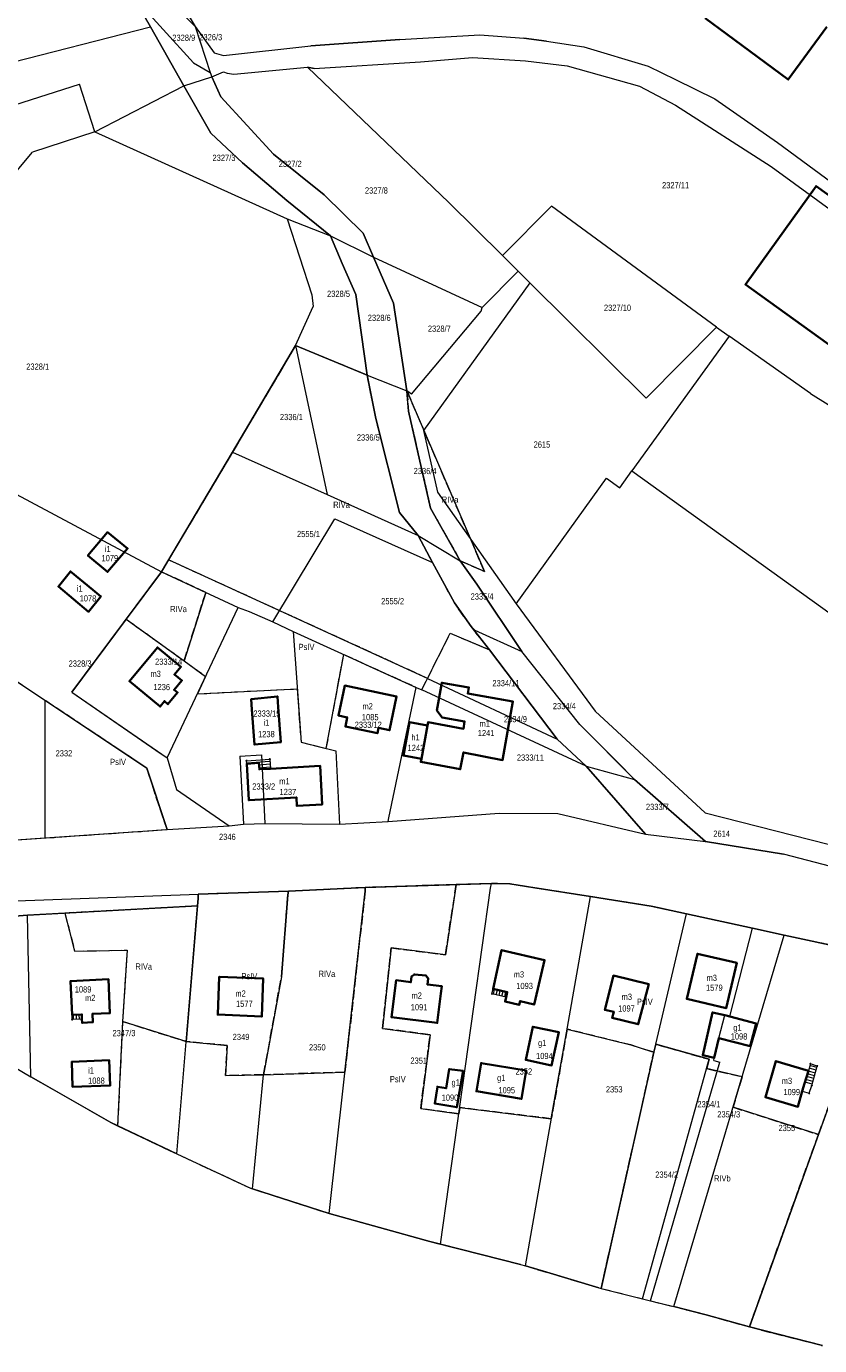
# Model space of a CAD drawing. Header units: metres. Extents: x 7496145 to 7500200, y 5498500 to 5502080.
# Tile 7 of 202: x 7497228 to 7497419, y 5498784 to 5499102. Entities that reach past the tile are written whole.
import ezdxf
from ezdxf.enums import TextEntityAlignment as Align

# ---------------------------------------------------------------- set-up
doc = ezdxf.new("R2010")
doc.units = ezdxf.units.M
doc.header["$MEASUREMENT"] = 0
for name, pattern in [('2.25_0.75', [3, 2.25, -0.75]), ('219-1000', [0]), ('egug-1000', [0])]:
    doc.linetypes.add(name, pattern=pattern)
doc.layers.get('0').update_dxf_attribs({"color": 2, "linetype": 'CONTINUOUS', "lineweight": 5})
for name, color, linetype in [('209-oznaczenie konturu klasyfikacyjnego', 7, 'CONTINUOUS'), ('211-numer działki ewidencyjnej', 7, 'CONTINUOUS'), ('217-kontur klasyfikacyjny', 7, 'CONTINUOUS'), ('218-kontur użytku gruntowego', 7, 'CONTINUOUS'), ('219-działka ewidencyjna', 7, 'CONTINUOUS'), ('312-budynek ewidencyjny', 7, 'CONTINUOUS'), ('312-oznaczenie budynku ewidencyjnego', 7, 'CONTINUOUS'), ('312-oznaczenie budynku ewidencyjnego-Atr117', 7, 'CONTINUOUS'), ('352-schody', 7, 'CONTINUOUS'), ('Punkt budynku', 7, 'CONTINUOUS')]:
    doc.layers.add(name, color=color, linetype=linetype)
doc.styles.get("Standard").update_dxf_attribs({"font": 'Working1250', "width": 0.75})

# ---------------------------------------------------------------- blocks, each defined once
blk = doc.blocks.new('PUNKTBUD')
at = {"color": 0}
blk.add_circle((0, 0), 0.09, dxfattribs=at)

msp = doc.modelspace()

# ---------------------------------------------------------------- linework, layer by layer
at = {"layer": '217-kontur klasyfikacyjny', "color": 3, "linetype": '2.25_0.75', "lineweight": 18, "flags": 128}
for points in [[(7497292.48, 5499024.84), (7497277.33, 5498999.12)], [(7497309.78, 5499017.73), (7497292.48, 5499024.84)], [(7497311.91, 5499007.22), (7497309.78, 5499017.73)], [(7497319.41, 5499013.94), (7497319.78, 5499008.99)], [(7497338.11, 5498970.3), (7497319.41, 5499013.94)], [(7497319.78, 5499008.99), (7497325.1, 5498985.58)], [(7497317.63, 5498984.56), (7497311.91, 5499007.22)], [(7497277.33, 5498999.12), (7497261.85, 5498973.14)], [(7497322.13, 5498979.01), (7497317.63, 5498984.56)], [(7497325.1, 5498985.58), (7497332.26, 5498972.92)], [(7497325.6, 5498972.48), (7497322.13, 5498979.01)], [(7497261.85, 5498973.14), (7497260.14, 5498970.28)], [(7497324.37, 5498944.54), (7497261.85, 5498973.14)], [(7497330.89, 5498962.74), (7497325.6, 5498972.48)], [(7497332.26, 5498972.92), (7497338.11, 5498970.3)], [(7497260.14, 5498970.28), (7497251.66, 5498958.84)], [(7497270.86, 5498965.26), (7497260.14, 5498970.28)], [(7497265.62, 5498948.76), (7497270.86, 5498965.26)], [(7497334.86, 5498957.04), (7497330.89, 5498962.74)], [(7497251.66, 5498958.84), (7497265.62, 5498948.76)], [(7497324.37, 5498944.54), (7497329.83, 5498955.41)], [(7497329.83, 5498955.41), (7497339.34, 5498951.46)], [(7497339.34, 5498951.46), (7497334.86, 5498957.04)], [(7497265.62, 5498948.76), (7497270.81, 5498945)], [(7497299.94, 5498927.6), (7497304.14, 5498950.3)], [(7497304.14, 5498950.3), (7497310.29, 5498947.51)], [(7497310.29, 5498947.51), (7497321.65, 5498942.37)], [(7497270.81, 5498945), (7497268.83, 5498940.81)], [(7497268.83, 5498940.81), (7497292.91, 5498942.01)], [(7497292.91, 5498942.01), (7497293.84, 5498929.15)], [(7497321.65, 5498942.37), (7497322.98, 5498941.78)], [(7497322.98, 5498941.78), (7497324.37, 5498944.54)], [(7497232.05, 5498939.23), (7497232.04, 5498906.01)], [(7497256.59, 5498922.9), (7497232.05, 5498939.23)], [(7497293.84, 5498929.15), (7497299.94, 5498927.6)], [(7497261.5, 5498908.05), (7497256.59, 5498922.9)], [(7497232.04, 5498906.01), (7497261.5, 5498908.05)], [(7497331.29, 5498894.78), (7497309.35, 5498894.08)], [(7497328.7, 5498877.83), (7497331.29, 5498894.78)], [(7497339.82, 5498895.05), (7497331.29, 5498894.78)], [(7497344.25, 5498894.92), (7497339.82, 5498895.05)], [(7497350.25, 5498893.97), (7497344.25, 5498894.92)], [(7497268.98, 5498891.43), (7497268.87, 5498889.61)], [(7497269.01, 5498892.44), (7497268.98, 5498891.43)], [(7497290.79, 5498893.14), (7497269.01, 5498892.44)], [(7497289.11, 5498872.53), (7497290.67, 5498892.32)], [(7497290.67, 5498892.32), (7497290.79, 5498893.14)], [(7497309.35, 5498894.08), (7497290.79, 5498893.14)], [(7497309.31, 5498893.2), (7497304.44, 5498849.52)], [(7497309.35, 5498894.08), (7497309.31, 5498893.2)], [(7497363.72, 5498891.87), (7497350.25, 5498893.97)], [(7497378.3, 5498889.54), (7497363.72, 5498891.87)], [(7497268.87, 5498889.61), (7497236.87, 5498887.89)], [(7497236.87, 5498887.89), (7497239.2, 5498878.7)], [(7497266.15, 5498856.87), (7497268.87, 5498889.61)], [(7497386.83, 5498887.67), (7497378.3, 5498889.54)], [(7497402.75, 5498884.23), (7497386.83, 5498887.67)], [(7497410.39, 5498882.53), (7497402.75, 5498884.23)], [(7497425.82, 5498879.29), (7497410.39, 5498882.53)], [(7497239.2, 5498878.7), (7497251.87, 5498878.94)], [(7497251.87, 5498878.94), (7497250.78, 5498861.72)], [(7497313.5, 5498860.04), (7497315.59, 5498879.48)], [(7497315.59, 5498879.48), (7497328.7, 5498877.83)], [(7497284.81, 5498848.85), (7497289.11, 5498872.53)], [(7497418.71, 5498834.43), (7497432.94, 5498873.77)], [(7497250.78, 5498861.72), (7497249.57, 5498836.53)], [(7497250.78, 5498861.72), (7497266.15, 5498856.87)], [(7497325.02, 5498858.54), (7497313.5, 5498860.04)], [(7497358.06, 5498859.87), (7497354.24, 5498838.26)], [(7497373.4, 5498856.07), (7497358.06, 5498859.87)], [(7497276.03, 5498855.97), (7497266.15, 5498856.87)], [(7497322.71, 5498840.73), (7497325.02, 5498858.54)], [(7497378.16, 5498854.54), (7497373.4, 5498856.07)], [(7497378.99, 5498854.29), (7497379.42, 5498856.23)], [(7497379.42, 5498856.23), (7497392.34, 5498852.6)], [(7497275.63, 5498848.7), (7497276.03, 5498855.97)], [(7497366.28, 5498797.32), (7497378.99, 5498854.29)], [(7497378.99, 5498854.29), (7497378.16, 5498854.54)], [(7497392.34, 5498852.6), (7497391.71, 5498850.34)], [(7497391.71, 5498850.34), (7497400.28, 5498848.39)], [(7497284.81, 5498848.85), (7497275.63, 5498848.7)], [(7497304.44, 5498849.52), (7497284.81, 5498848.85)], [(7497400.28, 5498848.39), (7497398.1, 5498841.05)], [(7497331.91, 5498839.4), (7497322.71, 5498840.73)], [(7497332.13, 5498840.94), (7497331.91, 5498839.4)], [(7497354.24, 5498838.26), (7497332.13, 5498840.94)], [(7497398.1, 5498841.05), (7497418.71, 5498834.43)], [(7497249.57, 5498836.53), (7497263.9, 5498829.75)], [(7497412.97, 5498818.56), (7497418.71, 5498834.43)], [(7497263.9, 5498829.75), (7497281.61, 5498821.51)], [(7497281.61, 5498821.51), (7497282.15, 5498821.34)], [(7497282.15, 5498821.34), (7497300.63, 5498815.4)], [(7497402.03, 5498788), (7497412.97, 5498818.56)], [(7497300.63, 5498815.4), (7497324.92, 5498808.63)], [(7497324.92, 5498808.63), (7497327.48, 5498808.01)], [(7497327.48, 5498808.01), (7497346.82, 5498803.1)], [(7497346.82, 5498803.1), (7497347.97, 5498802.76)], [(7497347.97, 5498802.76), (7497353.18, 5498801.2)], [(7497353.18, 5498801.2), (7497365.7, 5498797.46)], [(7497365.7, 5498797.46), (7497366.28, 5498797.32)], [(7497366.28, 5498797.32), (7497376.25, 5498794.81)], [(7497376.25, 5498794.81), (7497378.19, 5498794.32)], [(7497378.19, 5498794.32), (7497383.84, 5498792.9)], [(7497383.84, 5498792.9), (7497391.6, 5498790.95)], [(7497391.6, 5498790.95), (7497402.03, 5498788)], [(7497402.03, 5498788), (7497419.71, 5498783.5)]]:
    msp.add_lwpolyline(points, dxfattribs=at)
at = {"layer": '218-kontur użytku gruntowego', "color": 3, "linetype": 'egug-1000', "lineweight": 18, "flags": 128}
for points in [[(7497241.8, 5499145.8), (7497268.29, 5499101.82)], [(7497257.53, 5499101.77), (7497253.27, 5499109.28)], [(7497265.59, 5499087.52), (7497257.53, 5499101.77)], [(7497268.29, 5499101.82), (7497272.86, 5499095.48)], [(7497296.23, 5499097.19), (7497317.67, 5499098.74)], [(7497317.67, 5499098.74), (7497336.99, 5499099.86)], [(7497336.99, 5499099.86), (7497347.62, 5499099.06)], [(7497347.62, 5499099.06), (7497353.04, 5499098.33)], [(7497353.04, 5499098.33), (7497362.07, 5499096.91)], [(7497272.86, 5499095.48), (7497275.1, 5499094.83)], [(7497275.1, 5499094.83), (7497296.23, 5499097.19)], [(7497362.07, 5499096.91), (7497377.61, 5499092.28)], [(7497277.66, 5499090.33), (7497295.37, 5499092.05)], [(7497295.37, 5499092.05), (7497296.97, 5499091.76)], [(7497296.97, 5499091.76), (7497322.63, 5499093.33)], [(7497322.63, 5499093.33), (7497335.2, 5499094.37)], [(7497335.2, 5499094.37), (7497348.03, 5499093.61)], [(7497348.03, 5499093.61), (7497358.04, 5499092.34)], [(7497358.04, 5499092.34), (7497375.49, 5499087.49)], [(7497377.61, 5499092.28), (7497384.23, 5499089.06)], [(7497272.28, 5499089.67), (7497275.09, 5499090.88)], [(7497274.48, 5499084.92), (7497272.28, 5499089.67)], [(7497275.09, 5499090.88), (7497276.01, 5499090.61)], [(7497276.01, 5499090.61), (7497277.66, 5499090.33)], [(7497384.23, 5499089.06), (7497393.72, 5499084.41)], [(7497272.06, 5499076.08), (7497265.59, 5499087.52)], [(7497375.49, 5499087.49), (7497384.22, 5499082.88)], [(7497287.23, 5499071.02), (7497274.48, 5499084.92)], [(7497384.22, 5499082.88), (7497407.33, 5499068.03)], [(7497393.72, 5499084.41), (7497408.78, 5499073.83)], [(7497279.7, 5499068.97), (7497272.06, 5499076.08)], [(7497408.78, 5499073.83), (7497426.55, 5499060.82)], [(7497299.4, 5499061.25), (7497287.23, 5499071.02)], [(7497290.41, 5499059.88), (7497279.7, 5499068.97)], [(7497407.33, 5499068.03), (7497456.22, 5499032.47)], [(7497300.91, 5499051.31), (7497290.41, 5499059.88)], [(7497308.87, 5499052.01), (7497299.4, 5499061.25)], [(7497303.79, 5499044.69), (7497300.91, 5499051.31)], [(7497311.35, 5499046.22), (7497308.87, 5499052.01)], [(7497307.04, 5499037.19), (7497303.79, 5499044.69)], [(7497316.14, 5499035.07), (7497311.35, 5499046.22)], [(7497309.78, 5499017.73), (7497307.04, 5499037.19)], [(7497319.41, 5499013.94), (7497316.14, 5499035.07)], [(7497292.48, 5499024.84), (7497277.33, 5498999.12)], [(7497309.78, 5499017.73), (7497292.48, 5499024.84)], [(7497311.91, 5499007.22), (7497309.78, 5499017.73)], [(7497319.78, 5499008.99), (7497319.41, 5499013.94)], [(7497319.41, 5499013.94), (7497338.11, 5498970.3)], [(7497325.1, 5498985.58), (7497319.78, 5499008.99)], [(7497317.63, 5498984.56), (7497311.91, 5499007.22)], [(7497277.33, 5498999.12), (7497261.85, 5498973.14)], [(7497322.13, 5498979.01), (7497317.63, 5498984.56)], [(7497332.26, 5498972.92), (7497325.1, 5498985.58)], [(7497325.6, 5498972.48), (7497322.13, 5498979.01)], [(7497261.85, 5498973.14), (7497260.14, 5498970.28)], [(7497324.37, 5498944.54), (7497261.85, 5498973.14)], [(7497330.89, 5498962.74), (7497325.6, 5498972.48)], [(7497336.29, 5498967.23), (7497332.26, 5498972.92)], [(7497338.11, 5498970.3), (7497332.26, 5498972.92)], [(7497260.14, 5498970.28), (7497251.66, 5498958.84)], [(7497260.14, 5498970.28), (7497270.86, 5498965.26)], [(7497270.86, 5498965.26), (7497265.62, 5498948.76)], [(7497347.13, 5498951.02), (7497336.29, 5498967.23)], [(7497334.86, 5498957.04), (7497330.89, 5498962.74)], [(7497251.66, 5498958.84), (7497238.55, 5498941.18)], [(7497251.66, 5498958.84), (7497265.62, 5498948.76)], [(7497324.37, 5498944.54), (7497329.83, 5498955.41)], [(7497329.83, 5498955.41), (7497339.34, 5498951.46)], [(7497339.34, 5498951.46), (7497334.86, 5498957.04)], [(7497232.05, 5498939.23), (7497215.78, 5498950.06)], [(7497265.62, 5498948.76), (7497270.81, 5498945)], [(7497299.94, 5498927.6), (7497304.14, 5498950.3)], [(7497304.14, 5498950.3), (7497310.29, 5498947.51)], [(7497355.66, 5498929.83), (7497339.34, 5498951.46)], [(7497361.08, 5498933.37), (7497347.13, 5498951.02)], [(7497310.29, 5498947.51), (7497321.65, 5498942.37)], [(7497270.81, 5498945), (7497268.83, 5498940.81)], [(7497268.83, 5498940.81), (7497292.91, 5498942.01)], [(7497292.91, 5498942.01), (7497293.84, 5498929.15)], [(7497321.65, 5498942.37), (7497322.98, 5498941.78)], [(7497322.98, 5498941.78), (7497324.37, 5498944.54)], [(7497232.05, 5498939.23), (7497232.04, 5498906.01)], [(7497256.59, 5498922.9), (7497232.05, 5498939.23)], [(7497238.55, 5498941.18), (7497258.78, 5498927.23)], [(7497370.1, 5498924.37), (7497361.08, 5498933.37)], [(7497362.65, 5498923.37), (7497355.66, 5498929.83)], [(7497258.78, 5498927.23), (7497261.52, 5498925.34)], [(7497293.84, 5498929.15), (7497299.94, 5498927.6)], [(7497261.5, 5498908.05), (7497256.59, 5498922.9)], [(7497261.52, 5498925.34), (7497263.81, 5498917.72)], [(7497376.97, 5498906.95), (7497362.65, 5498923.37)], [(7497374.33, 5498920.16), (7497370.1, 5498924.37)], [(7497391.48, 5498905.16), (7497374.33, 5498920.16)], [(7497263.81, 5498917.72), (7497276.46, 5498908.98)], [(7497314.87, 5498910.02), (7497341.62, 5498912.03)], [(7497341.62, 5498912.03), (7497355.82, 5498911.9)], [(7497355.82, 5498911.9), (7497376.97, 5498906.95)], [(7497232.04, 5498906.01), (7497261.5, 5498908.05)], [(7497261.5, 5498908.05), (7497276.46, 5498908.98)], [(7497276.46, 5498908.98), (7497279.97, 5498909.34)], [(7497279.97, 5498909.34), (7497285.07, 5498909.5)], [(7497285.07, 5498909.5), (7497303.14, 5498909.34)], [(7497303.14, 5498909.34), (7497314.87, 5498910.02)], [(7497207.71, 5498904.33), (7497232.04, 5498906.01)], [(7497410.28, 5498902.08), (7497391.48, 5498905.16)], [(7497421.65, 5498899.11), (7497410.28, 5498902.08)], [(7497331.29, 5498894.78), (7497309.35, 5498894.08)], [(7497331.29, 5498894.78), (7497328.7, 5498877.83)], [(7497339.82, 5498895.05), (7497331.29, 5498894.78)], [(7497344.25, 5498894.92), (7497339.82, 5498895.05)], [(7497350.25, 5498893.97), (7497344.25, 5498894.92)], [(7497268.98, 5498891.43), (7497268.87, 5498889.61)], [(7497269.01, 5498892.44), (7497268.98, 5498891.43)], [(7497290.79, 5498893.14), (7497269.01, 5498892.44)], [(7497290.67, 5498892.32), (7497289.11, 5498872.53)], [(7497290.79, 5498893.14), (7497290.67, 5498892.32)], [(7497309.35, 5498894.08), (7497290.79, 5498893.14)], [(7497304.44, 5498849.52), (7497309.31, 5498893.2)], [(7497309.31, 5498893.2), (7497309.35, 5498894.08)], [(7497363.72, 5498891.87), (7497350.25, 5498893.97)], [(7497378.3, 5498889.54), (7497363.72, 5498891.87)], [(7497236.87, 5498887.89), (7497227.82, 5498887.41)], [(7497268.87, 5498889.61), (7497236.87, 5498887.89)], [(7497236.87, 5498887.89), (7497239.2, 5498878.7)], [(7497268.87, 5498889.61), (7497266.15, 5498856.87)], [(7497386.83, 5498887.67), (7497378.3, 5498889.54)], [(7497227.82, 5498887.41), (7497221.71, 5498886.92)], [(7497402.75, 5498884.23), (7497386.83, 5498887.67)], [(7497410.39, 5498882.53), (7497402.75, 5498884.23)], [(7497425.82, 5498879.29), (7497410.39, 5498882.53)], [(7497239.2, 5498878.7), (7497251.87, 5498878.94)], [(7497251.87, 5498878.94), (7497250.78, 5498861.72)], [(7497315.59, 5498879.48), (7497313.5, 5498860.04)], [(7497328.7, 5498877.83), (7497315.59, 5498879.48)], [(7497289.11, 5498872.53), (7497284.81, 5498848.85)], [(7497432.94, 5498873.77), (7497418.71, 5498834.43)], [(7497250.78, 5498861.72), (7497249.57, 5498836.53)], [(7497266.15, 5498856.87), (7497250.78, 5498861.72)], [(7497313.5, 5498860.04), (7497325.02, 5498858.54)], [(7497354.24, 5498838.26), (7497358.06, 5498859.87)], [(7497358.06, 5498859.87), (7497373.4, 5498856.07)], [(7497266.15, 5498856.87), (7497276.03, 5498855.97)], [(7497325.02, 5498858.54), (7497322.71, 5498840.73)], [(7497373.4, 5498856.07), (7497378.16, 5498854.54)], [(7497379.42, 5498856.23), (7497378.99, 5498854.29)], [(7497392.34, 5498852.6), (7497379.42, 5498856.23)], [(7497220.66, 5498853.03), (7497228.67, 5498848.36)], [(7497276.03, 5498855.97), (7497275.63, 5498848.7)], [(7497378.99, 5498854.29), (7497366.28, 5498797.32)], [(7497378.16, 5498854.54), (7497378.99, 5498854.29)], [(7497391.71, 5498850.34), (7497392.34, 5498852.6)], [(7497400.28, 5498848.39), (7497391.71, 5498850.34)], [(7497228.67, 5498848.36), (7497236.4, 5498843.93)], [(7497275.63, 5498848.7), (7497284.81, 5498848.85)], [(7497284.81, 5498848.85), (7497304.44, 5498849.52)], [(7497398.1, 5498841.05), (7497400.28, 5498848.39)], [(7497236.4, 5498843.93), (7497247.93, 5498837.31)], [(7497322.71, 5498840.73), (7497331.91, 5498839.4)], [(7497331.91, 5498839.4), (7497332.13, 5498840.94)], [(7497332.13, 5498840.94), (7497354.24, 5498838.26)], [(7497418.71, 5498834.43), (7497398.1, 5498841.05)], [(7497247.93, 5498837.31), (7497249.57, 5498836.53)], [(7497249.57, 5498836.53), (7497263.9, 5498829.75)], [(7497418.71, 5498834.43), (7497412.97, 5498818.56)], [(7497263.9, 5498829.75), (7497281.61, 5498821.51)], [(7497281.61, 5498821.51), (7497282.15, 5498821.34)], [(7497282.15, 5498821.34), (7497300.63, 5498815.4)], [(7497412.97, 5498818.56), (7497402.03, 5498788)], [(7497300.63, 5498815.4), (7497324.92, 5498808.63)], [(7497324.92, 5498808.63), (7497327.48, 5498808.01)], [(7497327.48, 5498808.01), (7497346.82, 5498803.1)], [(7497346.82, 5498803.1), (7497347.97, 5498802.76)], [(7497347.97, 5498802.76), (7497353.18, 5498801.2)], [(7497353.18, 5498801.2), (7497365.7, 5498797.46)], [(7497365.7, 5498797.46), (7497366.28, 5498797.32)], [(7497366.28, 5498797.32), (7497376.25, 5498794.81)], [(7497376.25, 5498794.81), (7497378.19, 5498794.32)], [(7497378.19, 5498794.32), (7497383.84, 5498792.9)], [(7497383.84, 5498792.9), (7497391.6, 5498790.95)], [(7497391.6, 5498790.95), (7497402.03, 5498788)], [(7497402.03, 5498788), (7497419.71, 5498783.5)]]:
    msp.add_lwpolyline(points, dxfattribs=at)
at = {"layer": '219-działka ewidencyjna', "color": 3, "linetype": '219-1000', "lineweight": 18, "flags": 128}
for points in [[(7497241.8, 5499145.8), (7497268.29, 5499101.82)], [(7497268.29, 5499101.82), (7497233.31, 5499137.13)], [(7497267.92, 5499093.11), (7497253.27, 5499109.28)], [(7497253.27, 5499109.28), (7497257.53, 5499101.77)], [(7497220.98, 5499092.44), (7497257.53, 5499101.77)], [(7497257.53, 5499101.77), (7497265.59, 5499087.52)], [(7497268.29, 5499101.82), (7497272.86, 5499095.48)], [(7497268.29, 5499101.82), (7497271.91, 5499090.78)], [(7497317.67, 5499098.74), (7497296.23, 5499097.19)], [(7497317.67, 5499098.74), (7497336.99, 5499099.86)], [(7497336.99, 5499099.86), (7497347.62, 5499099.06)], [(7497353.04, 5499098.33), (7497347.62, 5499099.06)], [(7497353.04, 5499098.33), (7497362.07, 5499096.91)], [(7497272.86, 5499095.48), (7497275.1, 5499094.83)], [(7497275.1, 5499094.83), (7497296.23, 5499097.19)], [(7497362.07, 5499096.91), (7497377.61, 5499092.28)], [(7497267.92, 5499093.11), (7497271.91, 5499090.78)], [(7497277.66, 5499090.33), (7497295.37, 5499092.05)], [(7497295.37, 5499092.05), (7497329.51, 5499059.39)], [(7497296.97, 5499091.76), (7497295.37, 5499092.05)], [(7497296.97, 5499091.76), (7497322.63, 5499093.33)], [(7497322.63, 5499093.33), (7497335.2, 5499094.37)], [(7497335.2, 5499094.37), (7497348.03, 5499093.61)], [(7497348.03, 5499093.61), (7497358.04, 5499092.34)], [(7497358.04, 5499092.34), (7497375.49, 5499087.49)], [(7497377.61, 5499092.28), (7497384.23, 5499089.06)], [(7497265.59, 5499087.52), (7497272.28, 5499089.67)], [(7497271.91, 5499090.78), (7497272.28, 5499089.67)], [(7497272.28, 5499089.67), (7497275.09, 5499090.88)], [(7497272.28, 5499089.67), (7497274.48, 5499084.92)], [(7497275.09, 5499090.88), (7497276.01, 5499090.61)], [(7497276.01, 5499090.61), (7497277.66, 5499090.33)], [(7497384.23, 5499089.06), (7497393.72, 5499084.41)], [(7497185.7, 5499070.45), (7497240.4, 5499087.92)], [(7497244.04, 5499076.41), (7497240.4, 5499087.92)], [(7497244.04, 5499076.41), (7497265.59, 5499087.52)], [(7497265.59, 5499087.52), (7497272.06, 5499076.08)], [(7497375.49, 5499087.49), (7497384.22, 5499082.88)], [(7497274.48, 5499084.92), (7497287.23, 5499071.02)], [(7497384.22, 5499082.88), (7497407.33, 5499068.03)], [(7497393.72, 5499084.41), (7497408.78, 5499073.83)], [(7497244.04, 5499076.41), (7497229.03, 5499071.49)], [(7497244.04, 5499076.41), (7497290.46, 5499055.46)], [(7497272.06, 5499076.08), (7497279.7, 5499068.97)], [(7497408.78, 5499073.83), (7497426.55, 5499060.82)], [(7497197.29, 5499033.64), (7497229.03, 5499071.49)], [(7497287.23, 5499071.02), (7497299.4, 5499061.25)], [(7497279.7, 5499068.97), (7497290.41, 5499059.88)], [(7497407.33, 5499068.03), (7497456.22, 5499032.47)], [(7497290.41, 5499059.88), (7497300.91, 5499051.31)], [(7497299.4, 5499061.25), (7497308.87, 5499052.01)], [(7497329.51, 5499059.39), (7497342.42, 5499046.58)], [(7497342.42, 5499046.58), (7497354.27, 5499058.52)], [(7497394.13, 5499029.26), (7497354.27, 5499058.52)], [(7497290.46, 5499055.46), (7497296.44, 5499037.06)], [(7497290.46, 5499055.46), (7497300.91, 5499051.31)], [(7497300.91, 5499051.31), (7497311.35, 5499046.22)], [(7497300.91, 5499051.31), (7497303.79, 5499044.69)], [(7497308.87, 5499052.01), (7497311.35, 5499046.22)], [(7497303.79, 5499044.69), (7497307.04, 5499037.19)], [(7497311.35, 5499046.22), (7497337.55, 5499034.02)], [(7497311.35, 5499046.22), (7497316.14, 5499035.07)], [(7497346.24, 5499042.78), (7497342.42, 5499046.58)], [(7497337.55, 5499034.02), (7497346.24, 5499042.78)], [(7497346.24, 5499042.78), (7497349.05, 5499040)], [(7497349.05, 5499040), (7497323.4, 5499004.33)], [(7497377.12, 5499012.16), (7497349.05, 5499040)], [(7497292.48, 5499024.84), (7497296.74, 5499034.32)], [(7497296.44, 5499037.06), (7497296.74, 5499034.32)], [(7497307.04, 5499037.19), (7497309.78, 5499017.73)], [(7497316.14, 5499035.07), (7497319.41, 5499013.94)], [(7497320.48, 5499013.14), (7497337.28, 5499033.19)], [(7497337.28, 5499033.19), (7497337.55, 5499034.02)], [(7497394.13, 5499029.26), (7497377.12, 5499012.16)], [(7497394.13, 5499029.26), (7497397.12, 5499027.15)], [(7497277.33, 5498999.12), (7497292.48, 5499024.84)], [(7497292.48, 5499024.84), (7497309.78, 5499017.73)], [(7497292.48, 5499024.84), (7497300.14, 5498988.88)], [(7497397.12, 5499027.15), (7497373.7, 5498994.59)], [(7497416.8, 5499013.26), (7497397.12, 5499027.15)], [(7497309.78, 5499017.73), (7497319.41, 5499013.94)], [(7497309.78, 5499017.73), (7497311.91, 5499007.22)], [(7497320.48, 5499013.14), (7497319.41, 5499013.94)], [(7497319.78, 5499008.99), (7497319.41, 5499013.94)], [(7497416.8, 5499013.26), (7497461.99, 5498985.11)], [(7497319.78, 5499008.99), (7497325.1, 5498985.58)], [(7497311.91, 5499007.22), (7497317.63, 5498984.56)], [(7497323.4, 5499004.33), (7497326.78, 5498989.45)], [(7497260.14, 5498970.28), (7497277.33, 5498999.12)], [(7497277.33, 5498999.12), (7497300.14, 5498988.88)], [(7497370.78, 5498990.52), (7497373.7, 5498994.59)], [(7497373.7, 5498994.59), (7497438.65, 5498947.88)], [(7497345.72, 5498962.53), (7497367.53, 5498992.86)], [(7497367.53, 5498992.86), (7497370.78, 5498990.52)], [(7497223.87, 5498989.66), (7497260.14, 5498970.28)], [(7497300.14, 5498988.88), (7497322.13, 5498979.01)], [(7497326.78, 5498989.45), (7497345.72, 5498962.53)], [(7497317.63, 5498984.56), (7497322.13, 5498979.01)], [(7497325.1, 5498985.58), (7497332.26, 5498972.92)], [(7497287.02, 5498958.14), (7497302.01, 5498983.06)], [(7497302.01, 5498983.06), (7497325.6, 5498972.48)], [(7497322.13, 5498979.01), (7497325.6, 5498972.48)], [(7497322.13, 5498979.01), (7497332.26, 5498972.92)], [(7497325.6, 5498972.48), (7497330.89, 5498962.74)], [(7497332.26, 5498972.92), (7497336.29, 5498967.23)], [(7497238.55, 5498941.18), (7497260.14, 5498970.28)], [(7497260.14, 5498970.28), (7497278.66, 5498961.61)], [(7497336.29, 5498967.23), (7497347.13, 5498951.02)], [(7497261.52, 5498925.34), (7497278.66, 5498961.61)], [(7497278.66, 5498961.61), (7497281.34, 5498960.71)], [(7497330.89, 5498962.74), (7497334.86, 5498957.04)], [(7497345.72, 5498962.53), (7497364.84, 5498936.64)], [(7497281.34, 5498960.71), (7497287.02, 5498958.14)], [(7497287.02, 5498958.14), (7497291.92, 5498955.83)], [(7497291.92, 5498955.83), (7497321.65, 5498942.37)], [(7497291.92, 5498955.83), (7497293.84, 5498929.15)], [(7497324.37, 5498944.54), (7497329.83, 5498955.41)], [(7497329.83, 5498955.41), (7497339.34, 5498951.46)], [(7497335.76, 5498956.13), (7497334.86, 5498957.04)], [(7497334.86, 5498957.04), (7497339.34, 5498951.46)], [(7497335.76, 5498956.13), (7497347.13, 5498951.02)], [(7497215.78, 5498950.06), (7497256.59, 5498922.9)], [(7497339.34, 5498951.46), (7497355.66, 5498929.83)], [(7497361.08, 5498933.37), (7497347.13, 5498951.02)], [(7497315.06, 5498910.91), (7497321.65, 5498942.37)], [(7497321.65, 5498942.37), (7497322.98, 5498941.78)], [(7497322.98, 5498941.78), (7497324.37, 5498944.54)], [(7497324.37, 5498944.54), (7497355.66, 5498929.83)], [(7497238.55, 5498941.18), (7497261.52, 5498925.34)], [(7497362.65, 5498923.37), (7497322.98, 5498941.78)], [(7497364.84, 5498936.64), (7497391.4, 5498912.08)], [(7497361.08, 5498933.37), (7497374.33, 5498920.16)], [(7497362.65, 5498923.37), (7497355.66, 5498929.83)], [(7497279.07, 5498925.79), (7497284.29, 5498926.05)], [(7497284.29, 5498926.05), (7497285.07, 5498909.5)], [(7497293.84, 5498929.15), (7497302.24, 5498927.01)], [(7497302.24, 5498927.01), (7497303.14, 5498909.34)], [(7497256.59, 5498922.9), (7497261.5, 5498908.05)], [(7497261.52, 5498925.34), (7497263.81, 5498917.72)], [(7497279.07, 5498925.79), (7497279.97, 5498909.34)], [(7497362.65, 5498923.37), (7497374.33, 5498920.16)], [(7497362.65, 5498923.37), (7497376.97, 5498906.95)], [(7497374.33, 5498920.16), (7497391.48, 5498905.16)], [(7497263.81, 5498917.72), (7497276.46, 5498908.98)], [(7497314.87, 5498910.02), (7497341.62, 5498912.03)], [(7497314.87, 5498910.02), (7497315.06, 5498910.91)], [(7497341.62, 5498912.03), (7497355.82, 5498911.9)], [(7497355.82, 5498911.9), (7497376.97, 5498906.95)], [(7497391.4, 5498912.08), (7497459.26, 5498894.8)], [(7497207.71, 5498904.33), (7497261.5, 5498908.05)], [(7497261.5, 5498908.05), (7497276.46, 5498908.98)], [(7497276.46, 5498908.98), (7497279.97, 5498909.34)], [(7497279.97, 5498909.34), (7497285.07, 5498909.5)], [(7497285.07, 5498909.5), (7497303.14, 5498909.34)], [(7497303.14, 5498909.34), (7497314.87, 5498910.02)], [(7497376.97, 5498906.95), (7497391.48, 5498905.16)], [(7497391.48, 5498905.16), (7497410.28, 5498902.08)], [(7497421.65, 5498899.11), (7497410.28, 5498902.08)], [(7497309.35, 5498894.08), (7497339.82, 5498895.05)], [(7497339.6, 5498893.92), (7497339.82, 5498895.05)], [(7497339.82, 5498895.05), (7497344.25, 5498894.92)], [(7497344.25, 5498894.92), (7497350.25, 5498893.97)], [(7497168.15, 5498888.72), (7497269.01, 5498892.44)], [(7497268.87, 5498889.61), (7497268.98, 5498891.43)], [(7497268.98, 5498891.43), (7497269.01, 5498892.44)], [(7497269.01, 5498892.44), (7497290.79, 5498893.14)], [(7497289.11, 5498872.53), (7497290.67, 5498892.32)], [(7497290.67, 5498892.32), (7497290.79, 5498893.14)], [(7497290.79, 5498893.14), (7497309.35, 5498894.08)], [(7497300.63, 5498815.4), (7497309.31, 5498893.2)], [(7497309.31, 5498893.2), (7497309.35, 5498894.08)], [(7497327.48, 5498808.01), (7497339.6, 5498893.92)], [(7497347.97, 5498802.76), (7497363.72, 5498891.87)], [(7497350.25, 5498893.97), (7497363.72, 5498891.87)], [(7497363.72, 5498891.87), (7497378.3, 5498889.54)], [(7497227.82, 5498887.41), (7497268.87, 5498889.61)], [(7497263.9, 5498829.75), (7497268.87, 5498889.61)], [(7497378.3, 5498889.54), (7497386.83, 5498887.67)], [(7497221.71, 5498886.92), (7497227.82, 5498887.41)], [(7497228.67, 5498848.36), (7497227.82, 5498887.41)], [(7497379.42, 5498856.23), (7497386.83, 5498887.67)], [(7497386.83, 5498887.67), (7497402.75, 5498884.23)], [(7497383.84, 5498792.9), (7497410.39, 5498882.53)], [(7497397.34, 5498862.91), (7497402.75, 5498884.23)], [(7497402.75, 5498884.23), (7497410.39, 5498882.53)], [(7497410.39, 5498882.53), (7497425.82, 5498879.29)], [(7497289.11, 5498872.53), (7497284.81, 5498848.85)], [(7497412.97, 5498818.56), (7497432.94, 5498873.77)], [(7497394.65, 5498857.73), (7497396.08, 5498863.23)], [(7497396.08, 5498863.23), (7497397.34, 5498862.91)], [(7497366.28, 5498797.32), (7497379.42, 5498856.23)], [(7497379.42, 5498856.23), (7497392.34, 5498852.6)], [(7497393.57, 5498852.98), (7497394.65, 5498857.73)], [(7497220.66, 5498853.03), (7497228.67, 5498848.36)], [(7497393.43, 5498852.27), (7497393.57, 5498852.98)], [(7497376.25, 5498794.81), (7497392.34, 5498852.6)], [(7497378.19, 5498794.32), (7497394.91, 5498851.88)], [(7497393.43, 5498852.27), (7497394.91, 5498851.88)], [(7497247.93, 5498837.31), (7497228.67, 5498848.36)], [(7497282.15, 5498821.34), (7497284.81, 5498848.85)], [(7497263.9, 5498829.75), (7497247.93, 5498837.31)], [(7497263.9, 5498829.75), (7497281.61, 5498821.51)], [(7497281.61, 5498821.51), (7497282.15, 5498821.34)], [(7497300.63, 5498815.4), (7497282.15, 5498821.34)], [(7497402.03, 5498788), (7497412.97, 5498818.56)], [(7497324.92, 5498808.63), (7497300.63, 5498815.4)], [(7497327.48, 5498808.01), (7497324.92, 5498808.63)], [(7497346.82, 5498803.1), (7497327.48, 5498808.01)], [(7497346.82, 5498803.1), (7497347.97, 5498802.76)], [(7497353.18, 5498801.2), (7497347.97, 5498802.76)], [(7497365.7, 5498797.46), (7497353.18, 5498801.2)], [(7497365.7, 5498797.46), (7497366.28, 5498797.32)], [(7497366.28, 5498797.32), (7497376.25, 5498794.81)], [(7497376.25, 5498794.81), (7497378.19, 5498794.32)], [(7497378.19, 5498794.32), (7497383.84, 5498792.9)], [(7497391.6, 5498790.95), (7497383.84, 5498792.9)], [(7497402.03, 5498788), (7497391.6, 5498790.95)], [(7497419.71, 5498783.5), (7497402.03, 5498788)]]:
    msp.add_lwpolyline(points, dxfattribs=at)
at = {"layer": '312-budynek ewidencyjny', "color": 7, "linetype": 'Continuous', "lineweight": 35, "flags": 128}
for points in [[(7497396.59, 5499100), (7497391.37, 5499103.85)], [(7497420.74, 5499101.75), (7497411.43, 5499089.06)], [(7497411.43, 5499089.06), (7497396.59, 5499100)], [(7497401.12, 5499039.62), (7497418.12, 5499063.33)], [(7497418.12, 5499063.33), (7497461.55, 5499032.13)], [(7497450.28, 5499004.18), (7497401.12, 5499039.62)], [(7497242.42, 5498974.19), (7497247.14, 5498979.79)], [(7497247.14, 5498979.79), (7497251.94, 5498975.88)], [(7497247.14, 5498970.22), (7497242.42, 5498974.19)], [(7497251.94, 5498975.88), (7497247.14, 5498970.22)], [(7497235.28, 5498966.69), (7497238.22, 5498970.31)], [(7497238.22, 5498970.31), (7497243.62, 5498965.91)], [(7497242.52, 5498960.62), (7497235.28, 5498966.69)], [(7497245.56, 5498964.33), (7497242.52, 5498960.62)], [(7497243.62, 5498965.91), (7497245.56, 5498964.33)], [(7497252.42, 5498943.85), (7497259.19, 5498952.02)], [(7497259.19, 5498952.02), (7497264.83, 5498947.33)], [(7497264.83, 5498947.33), (7497263.29, 5498945.49)], [(7497263.29, 5498945.49), (7497265.08, 5498944)], [(7497259.83, 5498937.73), (7497252.42, 5498943.85)], [(7497265.08, 5498944), (7497263.23, 5498941.79)], [(7497302.9, 5498935.56), (7497304.41, 5498942.78)], [(7497304.41, 5498942.78), (7497316.91, 5498940.17)], [(7497326.65, 5498936.78), (7497327.84, 5498943.48)], [(7497327.84, 5498943.48), (7497334.37, 5498942.32)], [(7497334.37, 5498942.32), (7497334.11, 5498940.89)], [(7497260.89, 5498939.02), (7497259.83, 5498937.73)], [(7497261.72, 5498938.33), (7497260.89, 5498939.02)], [(7497264.04, 5498941.12), (7497261.72, 5498938.33)], [(7497263.23, 5498941.79), (7497264.04, 5498941.12)], [(7497281.84, 5498939.53), (7497288.14, 5498940.15)], [(7497282, 5498936.99), (7497281.84, 5498939.53)], [(7497288.14, 5498940.15), (7497288.32, 5498937.61)], [(7497316.91, 5498940.17), (7497315.21, 5498932.04)], [(7497334.11, 5498940.89), (7497344.93, 5498938.97)], [(7497344.93, 5498938.97), (7497342.42, 5498924.83)], [(7497282.58, 5498928.58), (7497282, 5498936.99)], [(7497288.32, 5498937.61), (7497288.93, 5498929.12)], [(7497327.91, 5498935.09), (7497326.65, 5498936.78)], [(7497305.01, 5498935.12), (7497302.9, 5498935.56)], [(7497304.55, 5498932.92), (7497305.01, 5498935.12)], [(7497312.26, 5498931.31), (7497304.55, 5498932.92)], [(7497312.53, 5498932.61), (7497312.26, 5498931.31)], [(7497315.21, 5498932.04), (7497312.53, 5498932.61)], [(7497318.58, 5498925.88), (7497320.02, 5498933.99)], [(7497320.02, 5498933.99), (7497324.35, 5498933.19)], [(7497324.35, 5498933.19), (7497322.88, 5498925.08)], [(7497322.88, 5498925.08), (7497324.35, 5498933.19)], [(7497324.35, 5498933.19), (7497324.48, 5498933.93)], [(7497324.48, 5498933.93), (7497333.01, 5498932.39)], [(7497333.32, 5498934.11), (7497327.91, 5498935.09)], [(7497333.01, 5498932.39), (7497333.32, 5498934.11)], [(7497288.93, 5498929.12), (7497282.58, 5498928.58)], [(7497333.01, 5498926.66), (7497332.27, 5498922.62)], [(7497342.42, 5498924.83), (7497333.01, 5498926.66)], [(7497280.77, 5498923.94), (7497283.62, 5498924.13)], [(7497281.25, 5498915.16), (7497280.77, 5498923.94)], [(7497283.62, 5498924.13), (7497283.78, 5498922.59)], [(7497286.45, 5498922.74), (7497298.43, 5498923.4)], [(7497298.43, 5498923.4), (7497298.93, 5498914.12)], [(7497322.88, 5498925.08), (7497318.58, 5498925.88)], [(7497322.75, 5498924.37), (7497322.88, 5498925.08)], [(7497332.27, 5498922.62), (7497322.75, 5498924.37)], [(7497283.78, 5498922.59), (7497286.45, 5498922.74)], [(7497292.73, 5498915.78), (7497281.25, 5498915.16)], [(7497292.84, 5498913.79), (7497292.73, 5498915.78)], [(7497298.93, 5498914.12), (7497292.84, 5498913.79)], [(7497340.2, 5498869.57), (7497342.24, 5498878.95)], [(7497342.24, 5498878.95), (7497352.61, 5498876.54)], [(7497352.61, 5498876.54), (7497350.43, 5498867.18)], [(7497386.94, 5498867.17), (7497389.51, 5498878.08)], [(7497389.51, 5498878.08), (7497398.97, 5498875.85)], [(7497398.97, 5498875.85), (7497396.4, 5498864.94)], [(7497238.23, 5498871.44), (7497247.37, 5498871.91)], [(7497247.37, 5498871.91), (7497247.68, 5498863.75)], [(7497273.74, 5498863.39), (7497274.11, 5498872.5)], [(7497274.11, 5498872.5), (7497284.74, 5498872.06)], [(7497284.74, 5498872.06), (7497284.36, 5498862.95)], [(7497320.34, 5498871.2), (7497320.53, 5498872.62)], [(7497320.53, 5498872.62), (7497321.2, 5498873.09)], [(7497321.2, 5498873.09), (7497323.99, 5498872.84)], [(7497323.99, 5498872.84), (7497324.55, 5498872.14)], [(7497324.55, 5498872.14), (7497324.35, 5498870.67)], [(7497367.19, 5498864.52), (7497369.24, 5498872.79)], [(7497369.24, 5498872.79), (7497377.73, 5498870.72)], [(7497238.57, 5498863.34), (7497238.23, 5498871.44)], [(7497315.71, 5498862.75), (7497316.81, 5498871.67)], [(7497316.81, 5498871.67), (7497320.34, 5498871.2)], [(7497324.35, 5498870.67), (7497327.8, 5498870.21)], [(7497327.8, 5498870.21), (7497327.58, 5498868.45)], [(7497343.6, 5498868.78), (7497340.2, 5498869.57)], [(7497343.33, 5498867.61), (7497343.6, 5498868.78)], [(7497377.73, 5498870.72), (7497375.22, 5498861.08)], [(7497327.58, 5498868.45), (7497326.96, 5498863.37)], [(7497343.08, 5498866.54), (7497343.33, 5498867.61)], [(7497346.49, 5498865.74), (7497343.08, 5498866.54)], [(7497346.7, 5498866.62), (7497346.49, 5498865.74)], [(7497350.11, 5498865.82), (7497346.7, 5498866.62)], [(7497350.43, 5498867.18), (7497350.11, 5498865.82)], [(7497396.4, 5498864.94), (7497386.94, 5498867.17)], [(7497240.93, 5498863.45), (7497238.57, 5498863.34)], [(7497240.98, 5498862.27), (7497240.93, 5498863.45)], [(7497247.68, 5498863.75), (7497243.51, 5498863.56)], [(7497243.51, 5498863.56), (7497243.6, 5498861.57)], [(7497284.36, 5498862.95), (7497273.74, 5498863.39)], [(7497326.71, 5498861.37), (7497315.71, 5498862.75)], [(7497326.96, 5498863.37), (7497326.71, 5498861.37)], [(7497369.31, 5498864.02), (7497367.19, 5498864.52)], [(7497368.96, 5498862.58), (7497369.31, 5498864.02)], [(7497375.22, 5498861.08), (7497368.96, 5498862.58)], [(7497390.77, 5498853.62), (7497393.1, 5498863.91)], [(7497393.1, 5498863.91), (7497396.08, 5498863.23)], [(7497396.08, 5498863.23), (7497403.64, 5498861.27)], [(7497241.02, 5498861.41), (7497240.98, 5498862.27)], [(7497243.6, 5498861.57), (7497241.02, 5498861.41)], [(7497348.06, 5498852.48), (7497349.78, 5498860.46)], [(7497349.78, 5498860.46), (7497356.04, 5498859.11)], [(7497403.64, 5498861.27), (7497402.2, 5498855.77)], [(7497356.04, 5498859.11), (7497354.32, 5498851.13)], [(7497394.65, 5498857.73), (7497393.57, 5498852.98)], [(7497402.2, 5498855.77), (7497394.65, 5498857.73)], [(7497393.57, 5498852.98), (7497390.77, 5498853.62)], [(7497238.52, 5498851.97), (7497247.51, 5498852.36)], [(7497238.71, 5498845.98), (7497238.52, 5498851.97)], [(7497247.51, 5498852.36), (7497247.77, 5498846.27)], [(7497328.84, 5498845.64), (7497329.58, 5498850.21)], [(7497329.58, 5498850.21), (7497332.94, 5498849.82)], [(7497332.94, 5498849.82), (7497331.41, 5498841.02)], [(7497336.15, 5498844.87), (7497337.33, 5498851.7)], [(7497337.33, 5498851.7), (7497348.17, 5498849.9)], [(7497348.17, 5498849.9), (7497347.03, 5498843.06)], [(7497354.32, 5498851.13), (7497348.06, 5498852.48)], [(7497405.89, 5498843.45), (7497408.43, 5498852.14)], [(7497408.43, 5498852.14), (7497416.28, 5498849.84)], [(7497416.28, 5498849.84), (7497415.37, 5498846.76)], [(7497415.37, 5498846.76), (7497414.81, 5498844.89)], [(7497247.77, 5498846.27), (7497238.71, 5498845.98)], [(7497326.09, 5498841.96), (7497326.74, 5498845.98)], [(7497326.74, 5498845.98), (7497328.84, 5498845.64)], [(7497347.03, 5498843.06), (7497336.15, 5498844.87)], [(7497413.71, 5498841.16), (7497405.89, 5498843.45)], [(7497414.81, 5498844.89), (7497413.71, 5498841.16)], [(7497331.41, 5498841.02), (7497326.09, 5498841.96)]]:
    msp.add_lwpolyline(points, dxfattribs=at)
at = {"layer": '352-schody', "color": 7, "linetype": 'Continuous', "lineweight": 18, "flags": 128}
for points in [[(7497280.7, 5498924.66), (7497286.29, 5498925.03), (7497286.45, 5498922.74), (7497283.78, 5498922.59), (7497283.62, 5498924.13), (7497280.77, 5498923.94)], [(7497280.7, 5498924.66), (7497286.29, 5498925.03), (7497286.45, 5498922.74), (7497283.78, 5498922.59), (7497283.62, 5498924.13), (7497280.77, 5498923.94)], [(7497340.2, 5498869.57), (7497343.6, 5498868.78), (7497343.33, 5498867.61), (7497339.92, 5498868.4)], [(7497340.2, 5498869.57), (7497343.6, 5498868.78), (7497343.33, 5498867.61), (7497339.92, 5498868.4)], [(7497238.57, 5498863.34), (7497240.93, 5498863.45), (7497240.98, 5498862.27), (7497238.62, 5498862.17)], [(7497238.57, 5498863.34), (7497240.93, 5498863.45), (7497240.98, 5498862.27), (7497238.62, 5498862.17)], [(7497415.37, 5498846.76), (7497414.81, 5498844.89), (7497416.5, 5498844.39), (7497417.1, 5498846.25), (7497418.43, 5498850.98), (7497416.76, 5498851.5), (7497416.28, 5498849.84)], [(7497415.37, 5498846.76), (7497414.81, 5498844.89), (7497416.5, 5498844.39), (7497417.1, 5498846.25), (7497418.43, 5498850.98), (7497416.76, 5498851.5), (7497416.28, 5498849.84)]]:
    msp.add_lwpolyline(points, close=True, dxfattribs=at)
for points in [[(7497286.33, 5498924.49), (7497280.75, 5498924.1)], [(7497286.38, 5498923.79), (7497283.67, 5498923.6)], [(7497286.43, 5498923.09), (7497283.75, 5498922.9)], [(7497340.27, 5498868.32), (7497340.54, 5498869.49)], [(7497340.95, 5498868.16), (7497341.22, 5498869.33)], [(7497341.63, 5498868), (7497341.91, 5498869.17)], [(7497342.32, 5498867.84), (7497342.59, 5498869.02)], [(7497343, 5498867.69), (7497343.27, 5498868.86)], [(7497238.97, 5498862.18), (7497238.92, 5498863.36)], [(7497239.67, 5498862.21), (7497239.62, 5498863.39)], [(7497240.37, 5498862.24), (7497240.32, 5498863.42)], [(7497417.95, 5498849.28), (7497416.26, 5498849.76)], [(7497418.14, 5498849.96), (7497416.45, 5498850.43)], [(7497418.33, 5498850.63), (7497416.65, 5498851.1)], [(7497417.2, 5498846.59), (7497415.46, 5498847.07)], [(7497417.38, 5498847.26), (7497415.66, 5498847.75)], [(7497417.57, 5498847.93), (7497415.86, 5498848.42)], [(7497417.76, 5498848.61), (7497416.06, 5498849.09)]]:
    msp.add_lwpolyline(points, dxfattribs=at)

# ---------------------------------------------------------------- block references
at = {"layer": 'Punkt budynku', "color": 5, "linetype": 'Continuous', "lineweight": 13}
for p in [(7497396.59, 5499100), (7497411.43, 5499089.06), (7497418.12, 5499063.33), (7497401.12, 5499039.62), (7497247.14, 5498979.79), (7497242.42, 5498974.19), (7497251.94, 5498975.88), (7497238.22, 5498970.31), (7497247.14, 5498970.22), (7497235.28, 5498966.69), (7497243.62, 5498965.91), (7497245.56, 5498964.33), (7497242.52, 5498960.62), (7497259.19, 5498952.02), (7497263.29, 5498945.49), (7497264.83, 5498947.33), (7497252.42, 5498943.85), (7497265.08, 5498944), (7497304.41, 5498942.78), (7497327.84, 5498943.48), (7497334.37, 5498942.32), (7497260.89, 5498939.02), (7497263.23, 5498941.79), (7497264.04, 5498941.12), (7497281.84, 5498939.53), (7497288.14, 5498940.15), (7497316.91, 5498940.17), (7497334.11, 5498940.89), (7497344.93, 5498938.97), (7497259.83, 5498937.73), (7497261.72, 5498938.33), (7497282, 5498936.99), (7497288.32, 5498937.61), (7497302.9, 5498935.56), (7497326.65, 5498936.78), (7497304.55, 5498932.92), (7497305.01, 5498935.12), (7497312.53, 5498932.61), (7497320.02, 5498933.99), (7497324.35, 5498933.19), (7497324.48, 5498933.93), (7497327.91, 5498935.09), (7497333.01, 5498932.39), (7497333.32, 5498934.11), (7497312.26, 5498931.31), (7497315.21, 5498932.04), (7497282.58, 5498928.58), (7497288.93, 5498929.12), (7497333.01, 5498926.66), (7497280.7, 5498924.66), (7497280.77, 5498923.94), (7497283.62, 5498924.13), (7497286.29, 5498925.03), (7497298.43, 5498923.4), (7497318.58, 5498925.88), (7497322.75, 5498924.37), (7497322.88, 5498925.08), (7497342.42, 5498924.83), (7497283.78, 5498922.59), (7497286.45, 5498922.74), (7497332.27, 5498922.62), (7497281.25, 5498915.16), (7497292.73, 5498915.78), (7497292.84, 5498913.79), (7497298.93, 5498914.12), (7497342.24, 5498878.95), (7497352.61, 5498876.54), (7497389.51, 5498878.08), (7497398.97, 5498875.85), (7497247.37, 5498871.91), (7497274.11, 5498872.5), (7497284.74, 5498872.06), (7497320.53, 5498872.62), (7497321.2, 5498873.09), (7497323.99, 5498872.84), (7497324.55, 5498872.14), (7497369.24, 5498872.79), (7497238.23, 5498871.44), (7497316.81, 5498871.67), (7497320.34, 5498871.2), (7497324.35, 5498870.67), (7497327.8, 5498870.21), (7497340.2, 5498869.57), (7497343.6, 5498868.78), (7497377.73, 5498870.72), (7497327.58, 5498868.45), (7497339.92, 5498868.4), (7497343.08, 5498866.54), (7497343.33, 5498867.61), (7497346.49, 5498865.74), (7497346.7, 5498866.62), (7497350.11, 5498865.82), (7497350.43, 5498867.18), (7497386.94, 5498867.17), (7497238.57, 5498863.34), (7497240.93, 5498863.45), (7497240.98, 5498862.27), (7497243.51, 5498863.56), (7497247.68, 5498863.75), (7497273.74, 5498863.39), (7497284.36, 5498862.95), (7497315.71, 5498862.75), (7497326.96, 5498863.37), (7497367.19, 5498864.52), (7497368.96, 5498862.58), (7497369.31, 5498864.02), (7497393.1, 5498863.91), (7497396.08, 5498863.23), (7497396.4, 5498864.94), (7497238.62, 5498862.17), (7497241.02, 5498861.41), (7497243.6, 5498861.57), (7497326.71, 5498861.37), (7497349.78, 5498860.46), (7497356.04, 5498859.11), (7497375.22, 5498861.08), (7497403.64, 5498861.27), (7497394.65, 5498857.73), (7497390.77, 5498853.62), (7497393.57, 5498852.98), (7497402.2, 5498855.77), (7497238.52, 5498851.97), (7497247.51, 5498852.36), (7497329.58, 5498850.21), (7497332.94, 5498849.82), (7497337.33, 5498851.7), (7497348.06, 5498852.48), (7497348.17, 5498849.9), (7497354.32, 5498851.13), (7497408.43, 5498852.14), (7497416.28, 5498849.84), (7497416.76, 5498851.5), (7497418.43, 5498850.98), (7497415.37, 5498846.76), (7497238.71, 5498845.98), (7497247.77, 5498846.27), (7497326.74, 5498845.98), (7497328.84, 5498845.64), (7497336.15, 5498844.87), (7497405.89, 5498843.45), (7497414.81, 5498844.89), (7497416.5, 5498844.39), (7497417.1, 5498846.25), (7497326.09, 5498841.96), (7497331.41, 5498841.02), (7497347.03, 5498843.06), (7497413.71, 5498841.16)]:
    msp.add_blockref('PUNKTBUD', p, dxfattribs=at)

# ---------------------------------------------------------------- texts
at = {"layer": '209-oznaczenie konturu klasyfikacyjnego', "color": 3, "linetype": 'Continuous', "lineweight": 18, "width": 0.79}
for s, p in [('RIVa', (7497301.6, 5498985.69)), ('RIVa', (7497327.8, 5498986.92)), ('RIVa', (7497262.26, 5498960.52)), ('PsIV', (7497293.26, 5498951.37)), ('PsIV', (7497247.77, 5498923.62)), ('RIVa', (7497253.87, 5498874.24)), ('PsIV', (7497279.47, 5498871.92)), ('RIVa', (7497298.08, 5498872.47)), ('PsIV', (7497374.89, 5498865.74)), ('PsIV', (7497315.28, 5498847.05)), ('RIVb', (7497393.5, 5498823.12))]:
    msp.add_text(s, height=1.5, dxfattribs=at).set_placement(p)
at = {"layer": '211-numer działki ewidencyjnej', "color": 3, "linetype": 'Continuous', "lineweight": 18, "width": 0.79}
for s, p in [('2328/9', (7497262.78, 5499098.4)), ('2327/3', (7497272.48, 5499069.42)), ('2327/2', (7497288.47, 5499067.95)), ('2328/5', (7497300.12, 5499036.6)), ('2328/1', (7497227.52, 5499019.02)), ('2336/1', (7497288.74, 5499006.86)), ('2336/5', (7497307.31, 5499001.93)), ('2555/1', (7497292.87, 5498978.63)), ('2555/2', (7497313.18, 5498962.42)), ('2333/14', (7497258.61, 5498947.81)), ('2334/11', (7497340.02, 5498942.62)), ('2333/15', (7497282.33, 5498935.3)), ('2333/12', (7497306.79, 5498932.59)), ('2334/9', (7497342.82, 5498933.96)), ('2333/11', (7497345.92, 5498924.66)), ('2333/2', (7497282.07, 5498917.7)), ('2349', (7497277.35, 5498857.24)), ('2350', (7497295.75, 5498854.74)), ('2351', (7497320.23, 5498851.53)), ('2352', (7497345.6, 5498848.91)), ('2353', (7497367.4, 5498844.6)), ('2354/1', (7497389.5, 5498841)), ('2354/3', (7497394.29, 5498838.57)), ('2355', (7497409.06, 5498835.27))]:
    msp.add_text(s, height=1.5, dxfattribs=at).set_placement(p)
for s, p in [('2326/3', (7497269.29, 5499100.05)), ('2327/8', (7497309.26, 5499063.04)), ('2327/11', (7497380.96, 5499064.31)), ('2327/10', (7497366.94, 5499034.73)), ('2328/6', (7497309.95, 5499032.3)), ('2328/7', (7497324.45, 5499029.68)), ('2615', (7497349.96, 5499001.72)), ('2336/4', (7497321.02, 5498995.33)), ('2335/4', (7497334.76, 5498965.05)), ('2328/3', (7497237.76, 5498948.86)), ('2334/4', (7497354.6, 5498938.6)), ('2332', (7497234.61, 5498927.2)), ('2333/7', (7497377.07, 5498914.27)), ('2346', (7497274.05, 5498907.04)), ('2614', (7497393.33, 5498907.8)), ('2347/3', (7497248.35, 5498859.68)), ('2354/2', (7497379.31, 5498825.52))]:
    msp.add_text(s, height=1.5, dxfattribs=at).set_placement(p, align=Align.TOP_LEFT)
at = {"layer": '312-oznaczenie budynku ewidencyjnego', "color": 7, "linetype": 'Continuous', "lineweight": 18, "width": 0.79}
for s, p in [('1079', (7497245.69, 5498974.31)), ('1078', (7497240.41, 5498964.59)), ('1236', (7497258.21, 5498943.19)), ('1085', (7497308.52, 5498935.93)), ('1238', (7497283.47, 5498931.84)), ('1241', (7497336.49, 5498932.09)), ('1242', (7497319.55, 5498928.5)), ('1237', (7497288.66, 5498917.87)), ('1089', (7497239.23, 5498870.22)), ('1093', (7497345.78, 5498871.05)), ('1579', (7497391.56, 5498870.64)), ('1577', (7497278.15, 5498866.74)), ('1091', (7497320.32, 5498865.92)), ('1097', (7497370.36, 5498865.62)), ('1098', (7497397.53, 5498858.87)), ('1094', (7497350.55, 5498854.15)), ('1088', (7497242.45, 5498848.2)), ('1090', (7497327.77, 5498844.1)), ('1095', (7497341.47, 5498845.89)), ('1099', (7497410.24, 5498845.45))]:
    msp.add_text(s, height=1.5, dxfattribs=at).set_placement(p, align=Align.TOP_LEFT)
at = {"layer": '312-oznaczenie budynku ewidencyjnego-Atr117', "color": 7, "width": 0.9}
for s, p in [('i1', (7497247.18, 5498975.01)), ('i1', (7497240.42, 5498965.47)), ('m3', (7497258.75, 5498944.88)), ('m2', (7497309.91, 5498937.05)), ('i1', (7497285.47, 5498933.1)), ('h1', (7497321.47, 5498929.54)), ('m1', (7497289.85, 5498918.96)), ('m3', (7497346.41, 5498872.35)), ('m3', (7497392.96, 5498871.51)), ('m2', (7497279.24, 5498867.73)), ('m2', (7497321.76, 5498867.23)), ('m2', (7497242.96, 5498866.66)), ('m3', (7497372.46, 5498866.94)), ('g1', (7497399.15, 5498859.5)), ('g1', (7497352.05, 5498855.8)), ('i1', (7497243.15, 5498849.17)), ('g1', (7497342.16, 5498847.38)), ('m3', (7497411.09, 5498846.65))]:
    msp.add_text(s, height=1.5, dxfattribs=at).set_placement(p, align=Align.CENTER)
for s, p in [('m1', (7497336.9, 5498934.36)), ('g1', (7497330.15, 5498847.75))]:
    msp.add_text(s, height=1.5, dxfattribs=at).set_placement(p, align=Align.TOP_LEFT)

doc.saveas('drawing.dxf')
